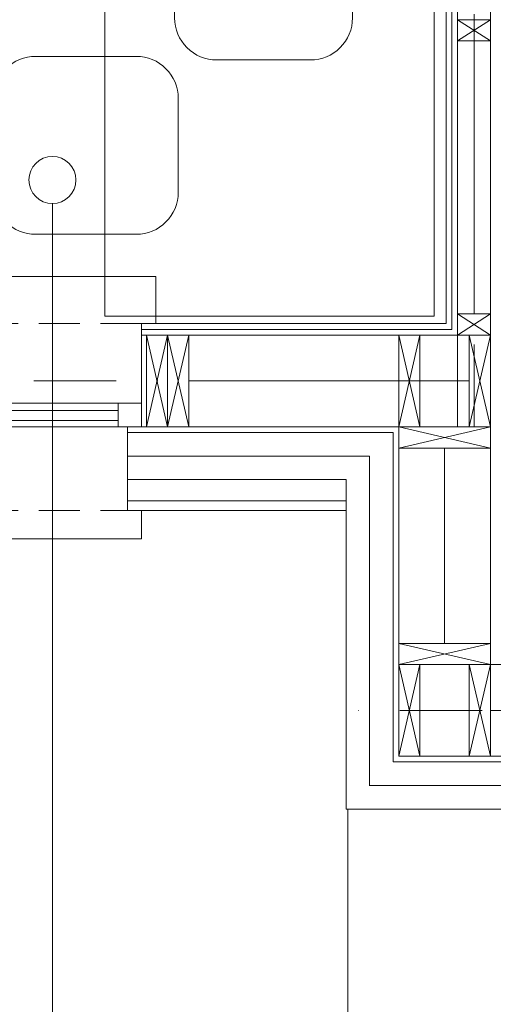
# Model space of a CAD drawing. Header units: inches. Extents: x 57112 to 98566, y -51777 to -16564.
# Tile 108 of 138: x 78797 to 78898, y -20807 to -20598. Entities that reach past the tile are written whole.
import ezdxf

# ---------------------------------------------------------------- set-up
doc = ezdxf.new("R2010")
doc.units = ezdxf.units.IN
doc.header["$MEASUREMENT"] = 0
doc.linetypes.add('DASHDOT', pattern=[1, 0.5, -0.25, 0, -0.25])
doc.linetypes.add('HIDDEN', pattern=[0.375, 0.25, -0.125])
doc.layers.get('0').update_dxf_attribs({"color": 251, "lineweight": 0})
for name, color, linetype, lineweight in [('A6a-schody parter', 251, 'Continuous', 18), ('A8-opisy pomieszczeń', 250, 'Continuous', 0), ('p-- ocieplenie-w.zew', 251, 'Continuous', 0), ('p--konst-słupy', 251, 'Continuous', 0), ('p--meble wyp.', 251, 'Continuous', 0), ('p--ocieplenie w.wew.', 251, 'Continuous', 0), ('p--okna', 251, 'Continuous', 0), ('p--osie konstr', 250, 'DASHDOT', 15), ('p--płyta GK', 251, 'Continuous', 0), ('p--ściana szkielet', 251, 'Continuous', 0)]:
    doc.layers.add(name, color=color, linetype=linetype, lineweight=lineweight)
doc.linetypes.add('BATTING', pattern='A,0.0001,-0.1,[134,ltypeshp.shx,S=0.1,R=0,X=-0.1,Y=0],-0.2,[134,ltypeshp.shx,S=0.1,R=180,X=0.1,Y=0],-0.1', length=0.4001)

# ---------------------------------------------------------------- blocks, each defined once
blk = doc.blocks.new('f021')
blk.add_lwpolyline([(-31.75, 70), (31.75, 70), (31.75, 63.39), (-31.75, 63.39)], close=True)
blk.add_lwpolyline([(-29.65, 14.01), (-29.65, 47.55, -0.414214), (-15.64, 61.57), (15.64, 61.57, -0.414214), (29.65, 47.55), (29.65, 14.01, -0.414214), (15.64, 0), (-15.64, 0, -0.414214)], format="xyb", close=True)
blk = doc.blocks.new('okno-110-szalówka')
at = {"linetype": 'Continuous', "ltscale": 35}
for p, q in [((0, 45.75), (110, 45.75)), ((-3, -10), (113, -10))]:
    blk.add_line(p, q, dxfattribs=at)
for p, q in [((0, 45.75), (0, 39.75)), ((110, 39.75), (110, 45.75)), ((3, 39.75), (3, 21.95)), ((107, 21.95), (107, 39.75)), ((5, 21.95), (0, 21.95)), ((0, 21.95), (0, 16.95)), ((0, 21.95), (0, 0)), ((105, 21.95), (5, 21.95)), ((5, 16.95), (5, 21.95)), ((110, 21.95), (105, 21.95)), ((105, 21.95), (105, 16.95)), ((110, 0), (110, 21.95)), ((110, 16.95), (110, 21.95)), ((5, 20.61), (105, 20.61)), ((0, 16.95), (5, 16.95)), ((5, 18.45), (105, 18.45)), ((5, 16.95), (105, 16.95)), ((105, 16.95), (110, 16.95)), ((-3, 0), (-3, -10)), ((0, 0), (-3, 0)), ((110, 0), (113, 0)), ((113, 0), (113, -10))]:
    blk.add_line(p, q)
at = {"linetype": 'HIDDEN', "ltscale": 35}
for p, q in [((0, 39.75), (110, 39.75)), ((0, 0), (110, 0))]:
    blk.add_line(p, q, dxfattribs=at)
blk = doc.blocks.new('ukł.słupów-1K')
for p, q in [((645.1, 152), (652.1, 156.5)), ((645.1, 156.5), (652.1, 152)), ((645.1, 89.5), (652.1, 94)), ((645.1, 94), (652.1, 89.5)), ((583.45, 70), (578.95, 89.5)), ((578.95, 70), (583.45, 89.5)), ((587.95, 70), (583.45, 89.5)), ((583.45, 70), (587.95, 89.5)), ((637.1, 70), (632.6, 89.5)), ((632.6, 70), (637.1, 89.5)), ((652.1, 70), (647.6, 89.5)), ((647.6, 70), (652.1, 89.5)), ((632.6, 70), (652.1, 65.5)), ((632.6, 65.5), (652.1, 70)), ((632.6, 24), (652.1, 19.5)), ((632.6, 19.5), (652.1, 24)), ((637.1, 0), (632.6, 19.5)), ((632.6, 0), (637.1, 19.5)), ((652.1, 0), (647.6, 19.5)), ((647.6, 0), (652.1, 19.5))]:
    blk.add_line(p, q)
for points in [[(645.1, 156.5), (652.1, 156.5), (652.1, 152), (645.1, 152)], [(645.1, 94), (652.1, 94), (652.1, 89.5), (645.1, 89.5)], [(578.95, 70), (578.95, 89.5), (583.45, 89.5), (583.45, 70)], [(583.45, 70), (583.45, 89.5), (587.95, 89.5), (587.95, 70)], [(632.6, 70), (632.6, 89.5), (637.1, 89.5), (637.1, 70)], [(647.6, 70), (647.6, 89.5), (652.1, 89.5), (652.1, 70)], [(632.6, 65.5), (652.1, 65.5), (652.1, 70), (632.6, 70)], [(632.6, 19.5), (652.1, 19.5), (652.1, 24), (632.6, 24)], [(632.6, 0), (632.6, 19.5), (637.1, 19.5), (637.1, 0)], [(647.6, 0), (647.6, 19.5), (652.1, 19.5), (652.1, 0)]]:
    blk.add_lwpolyline(points, close=True)
at = {"ltscale": 35}
blk.add_lwpolyline([(578.95, 89.5), (578.95, 70)], dxfattribs=at)

msp = doc.modelspace()

# ---------------------------------------------------------------- linework, layer by layer
at = {"layer": 'A6a-schody parter', "lineweight": 5}
msp.add_line((78866.604, -20765.933, 151.8), (78866.604, -20881.033, 151.8), dxfattribs=at)
at = {"layer": 'A8-opisy pomieszczeń'}
msp.add_line((78803.796, -20888.709, 151.8), (78803.796, -20637.288, 151.8), dxfattribs=at)
msp.add_circle((78803.796, -20632.288, 151.8), 5, dxfattribs=at)
at = {"layer": 'p-- ocieplenie-w.zew', "linetype": 'BATTING', "ltscale": 10}
for p, q in [((78871.204, -20690.933, 151.8), (78819.754, -20690.933, 151.8)), ((78871.204, -20761.007, 151.8), (78871.204, -20690.933, 151.8)), ((78988.954, -20760.933, 151.8), (78871.204, -20760.933, 151.8))]:
    msp.add_line(p, q, dxfattribs=at)
at = {"layer": 'p--meble wyp.', "linetype": 'Continuous', "lineweight": 5, "elevation": 151.8}
msp.add_lwpolyline([(78884.931, -20661.187), (78814.931, -20661.187), (78814.931, -20591.187), (78884.931, -20591.187)], close=True, dxfattribs=at)
at = {"layer": 'p--ocieplenie w.wew.', "linetype": 'BATTING', "ltscale": 7}
msp.add_line((78893.404, -20660.733, 151.8), (78893.404, -20602.733, 151.8), dxfattribs=at)
at = {"layer": 'p--ocieplenie w.wew.', "linetype": 'BATTING', "ltscale": 20}
for p, q in [((78832.754, -20674.983, 151.8), (78877.404, -20674.983, 151.8)), ((78892.404, -20674.983, 151.8), (78881.904, -20674.983, 151.8)), ((78887.154, -20689.233, 151.8), (78887.154, -20730.733, 151.8)), ((78881.904, -20744.983, 151.8), (78892.404, -20744.983, 151.8)), ((78896.904, -20744.983, 151.8), (78954.904, -20744.983, 151.8))]:
    msp.add_line(p, q, dxfattribs=at)
at = {"layer": 'p--osie konstr', "linetype": 'DASHDOT', "ltscale": 35}
for p, q in [((78893.404, -20684.733, 151.8), (78893.404, -20470.683, 151.8)), ((78887.534, -20674.983, 151.8), (78454.554, -20674.983, 151.8)), ((79246.104, -20744.983, 151.8), (78866.604, -20744.983, 151.8))]:
    msp.add_line(p, q, dxfattribs=at)
at = {"layer": 'p--płyta GK', "ltscale": 35}
for p, q in [((78887.454, -20662.783, 151.8), (78887.454, -20479.133, 151.8)), ((78888.704, -20664.033, 151.8), (78888.704, -20477.883, 151.8)), ((78887.454, -20662.783, 151.8), (78822.754, -20662.783, 151.8)), ((78888.704, -20664.033, 151.8), (78822.754, -20664.033, 151.8)), ((78866.204, -20700.433, 151.8), (78819.754, -20700.433, 151.8)), ((78866.204, -20702.533, 151.8), (78819.754, -20702.533, 151.8))]:
    msp.add_line(p, q, dxfattribs=at)
at = {"layer": 'p--ściana szkielet', "ltscale": 35}
for p, q in [((78889.904, -20684.733, 151.8), (78889.904, -20464.683, 151.8)), ((78896.904, -20754.733, 151.8), (78896.904, -20464.683, 151.8)), ((78896.904, -20665.233, 151.8), (78822.754, -20665.233, 151.8)), ((78896.904, -20684.733, 151.8), (78819.754, -20684.733, 151.8)), ((78877.404, -20754.733, 151.8), (78877.404, -20684.733, 151.8)), ((78876.204, -20685.933, 151.8), (78819.754, -20685.933, 151.8)), ((78876.204, -20755.933, 151.8), (78876.204, -20685.933, 151.8)), ((78866.204, -20695.933, 151.8), (78819.754, -20695.933, 151.8)), ((78866.204, -20765.933, 151.8), (78866.204, -20695.933, 151.8)), ((78985.954, -20735.233, 151.8), (78877.404, -20735.233, 151.8)), ((78988.954, -20755.933, 151.8), (78876.204, -20755.933, 151.8)), ((78988.954, -20754.733, 151.8), (78877.404, -20754.733, 151.8)), ((78988.954, -20765.933, 151.8), (78866.204, -20765.933, 151.8))]:
    msp.add_line(p, q, dxfattribs=at)
at = {"layer": 'p--ściana szkielet', "ltscale": 35, "elevation": 151.8}
msp.add_lwpolyline([(78822.754, -20662.783), (78822.754, -20684.733), (78819.754, -20684.733), (78819.754, -20702.533)], dxfattribs=at)

# ---------------------------------------------------------------- block references
at = {"layer": 'p--konst-słupy'}
msp.add_blockref('ukł.słupów-1K', (78244.804, -20754.733, 151.8), dxfattribs=at)
at = {"layer": 'p--meble wyp.', "linetype": 'Continuous', "lineweight": 5, "xscale": 0.6375000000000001, "yscale": 0.6375000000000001, "zscale": 0.6375000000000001}
msp.add_blockref('f021', (78848.671, -20606.79, 151.8), dxfattribs=at)
at = {"layer": 'p--meble wyp.', "linetype": 'Continuous', "lineweight": 5, "xscale": -0.6375000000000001, "yscale": 0.6375000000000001, "zscale": 0.6375000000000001, "rotation": 89.99999999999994}
msp.add_blockref('f021', (78830.534, -20624.927, 151.8), dxfattribs=at)
at = {"layer": 'p--okna', "linetype": 'Continuous', "rotation": 180}
msp.add_blockref('okno-110-szalówka', (78822.754, -20662.783, 151.8), dxfattribs=at)

doc.saveas('drawing.dxf')
